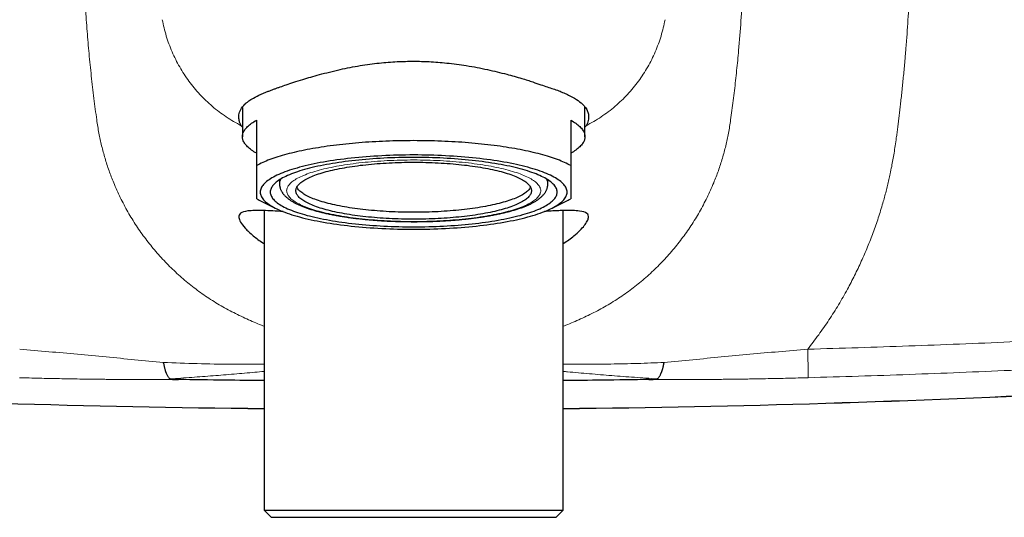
# Model space of a CAD drawing. Header units: millimetres. Extents: x 8 to 949, y 12 to 889.
# Tile 28 of 256: x 412 to 481, y 628 to 663. Entities that reach past the tile are written whole.
import ezdxf

# ---------------------------------------------------------------- set-up
doc = ezdxf.new("R2010")
doc.units = ezdxf.units.MM

msp = doc.modelspace()

# ---------------------------------------------------------------- linework, layer by layer
at = {"color": 7, "linetype": 'Continuous', "lineweight": 30}
for p, q in [((427.458, 657.203), (427.458, 655.148)), ((451.458, 655.148), (451.458, 657.233)), ((428.458, 653.127), (428.458, 656.308)), ((450.458, 656.308), (450.458, 653.127)), ((427.383, 655.914), (427.458, 655.806)), ((451.458, 655.811), (451.533, 655.914)), ((430.058, 652.058), (430.015, 652.099)), ((430.058, 652.127), (430.058, 651.849)), ((448.858, 651.849), (448.858, 652.127)), ((448.858, 652.058), (448.9, 652.099)), ((428.635, 650.713), (429.762, 650.143)), ((449.154, 650.143), (450.281, 650.713)), ((428.98, 649.972), (428.98, 628.989)), ((449.935, 628.989), (449.935, 649.975)), ((428.98, 628.989), (429.48, 628.489)), ((428.98, 628.989), (430.263, 628.989)), ((429.48, 628.489), (449.435, 628.489)), ((430.263, 628.989), (449.935, 628.989)), ((438.358, 628.489), (438.358, 628.489)), ((439.13, 628.489), (439.768, 628.489)), ((440.558, 628.489), (440.558, 628.489)), ((449.435, 628.489), (449.935, 628.989))]:
    msp.add_line(p, q, dxfattribs=at)
at = {"color": 7, "linetype": 'Continuous', "lineweight": 30, "flags": 128}
for points in [[(428.458, 653.987), (428.362, 654.042), (428.27, 654.098), (428.183, 654.154), (428.101, 654.21), (428.024, 654.266), (427.951, 654.324), (427.884, 654.381), (427.821, 654.439), (427.763, 654.497), (427.711, 654.555), (427.663, 654.614), (427.62, 654.672), (427.582, 654.731), (427.549, 654.79), (427.521, 654.85), (427.498, 654.909), (427.481, 654.969), (427.468, 655.028), (427.46, 655.088), (427.458, 655.148), (427.46, 655.207), (427.468, 655.267), (427.481, 655.326), (427.498, 655.386), (427.521, 655.445), (427.549, 655.505), (427.582, 655.564), (427.62, 655.623), (427.663, 655.682), (427.711, 655.74), (427.763, 655.798), (427.821, 655.856), (427.884, 655.914), (427.951, 655.972), (428.024, 656.029), (428.101, 656.085), (428.183, 656.142), (428.27, 656.197), (428.362, 656.253), (428.458, 656.308)], [(450.458, 656.308), (450.554, 656.253), (450.646, 656.197), (450.733, 656.142), (450.815, 656.085), (450.892, 656.029), (450.964, 655.972), (451.032, 655.914), (451.095, 655.856), (451.152, 655.798), (451.205, 655.74), (451.253, 655.682), (451.296, 655.623), (451.334, 655.564), (451.367, 655.505), (451.395, 655.445), (451.417, 655.386), (451.435, 655.326), (451.448, 655.267), (451.455, 655.207), (451.458, 655.148), (451.455, 655.088), (451.448, 655.028), (451.435, 654.969), (451.417, 654.909), (451.395, 654.85), (451.367, 654.79), (451.334, 654.731), (451.296, 654.672), (451.253, 654.614), (451.205, 654.555), (451.152, 654.497), (451.095, 654.439), (451.032, 654.381), (450.964, 654.324), (450.892, 654.266), (450.815, 654.21), (450.733, 654.154), (450.646, 654.098), (450.554, 654.042), (450.458, 653.987)], [(450.458, 653.127), (450.358, 653.181), (450.254, 653.234), (450.145, 653.287), (450.032, 653.339), (449.914, 653.391), (449.792, 653.442), (449.666, 653.493), (449.535, 653.543), (449.401, 653.592), (449.262, 653.641), (449.119, 653.688), (448.972, 653.736), (448.822, 653.782), (448.667, 653.828), (448.509, 653.873), (448.347, 653.917), (448.181, 653.96), (448.011, 654.003), (447.838, 654.044), (447.662, 654.085), (447.482, 654.125), (447.299, 654.164), (447.112, 654.202), (446.923, 654.24), (446.73, 654.276), (446.534, 654.311), (446.336, 654.346), (446.134, 654.379), (445.93, 654.411), (445.723, 654.443), (445.514, 654.473), (445.302, 654.502), (445.087, 654.53), (444.87, 654.558), (444.651, 654.584), (444.43, 654.609), (444.207, 654.633), (443.982, 654.655), (443.755, 654.677), (443.526, 654.698), (443.296, 654.717), (443.063, 654.736), (442.83, 654.753), (442.595, 654.769), (442.359, 654.784), (442.121, 654.797), (441.882, 654.81), (441.643, 654.821), (441.402, 654.831), (441.161, 654.84), (440.919, 654.848), (440.676, 654.855), (440.433, 654.86), (440.19, 654.864), (439.946, 654.867), (439.702, 654.869), (439.458, 654.87), (439.214, 654.869), (438.97, 654.867), (438.726, 654.864), (438.482, 654.86), (438.239, 654.855), (437.997, 654.848), (437.755, 654.84), (437.513, 654.831), (437.273, 654.821), (437.033, 654.81), (436.795, 654.797), (436.557, 654.784), (436.321, 654.769), (436.086, 654.753), (435.852, 654.736), (435.62, 654.717), (435.39, 654.698), (435.161, 654.677), (434.934, 654.655), (434.709, 654.633), (434.486, 654.609), (434.264, 654.584), (434.045, 654.558), (433.829, 654.53), (433.614, 654.502), (433.402, 654.473), (433.193, 654.443), (432.986, 654.411), (432.782, 654.379), (432.58, 654.346), (432.381, 654.311), (432.186, 654.276), (431.993, 654.24), (431.803, 654.202), (431.617, 654.164), (431.434, 654.125), (431.254, 654.085), (431.078, 654.044), (430.905, 654.003), (430.735, 653.96), (430.569, 653.917), (430.407, 653.873), (430.249, 653.828), (430.094, 653.782), (429.943, 653.736), (429.797, 653.688), (429.654, 653.641), (429.515, 653.592), (429.38, 653.543), (429.25, 653.493), (429.124, 653.442), (429.002, 653.391), (428.884, 653.339), (428.771, 653.287), (428.662, 653.234), (428.558, 653.181), (428.458, 653.127)], [(428.708, 651.266), (428.712, 651.198), (428.723, 651.13), (428.741, 651.062), (428.767, 650.995), (428.8, 650.927), (428.84, 650.86), (428.888, 650.792), (428.943, 650.726), (429.005, 650.659), (429.074, 650.593), (429.151, 650.528), (429.234, 650.463), (429.325, 650.398), (429.422, 650.334), (429.526, 650.271), (429.637, 650.209), (429.755, 650.147), (429.88, 650.086), (430.011, 650.025), (430.148, 649.966), (430.292, 649.908), (430.442, 649.85), (430.599, 649.793), (430.761, 649.738), (430.929, 649.683), (431.104, 649.63), (431.284, 649.577), (431.469, 649.526), (431.66, 649.476), (431.857, 649.427), (432.058, 649.38), (432.265, 649.334), (432.476, 649.289), (432.693, 649.245), (432.914, 649.203), (433.139, 649.162), (433.369, 649.123), (433.603, 649.085), (433.841, 649.049), (434.083, 649.014), (434.328, 648.981), (434.578, 648.949), (434.83, 648.919), (435.085, 648.891), (435.344, 648.864), (435.605, 648.838), (435.869, 648.815), (436.136, 648.793), (436.405, 648.773), (436.676, 648.754), (436.948, 648.738), (437.223, 648.723), (437.499, 648.709), (437.776, 648.698), (438.055, 648.688), (438.334, 648.68), (438.614, 648.674), (438.895, 648.669), (439.177, 648.667), (439.458, 648.666), (439.739, 648.667), (440.021, 648.669), (440.301, 648.674), (440.582, 648.68), (440.861, 648.688), (441.14, 648.698), (441.417, 648.709), (441.693, 648.723), (441.967, 648.738), (442.24, 648.754), (442.511, 648.773), (442.78, 648.793), (443.046, 648.815), (443.31, 648.838), (443.572, 648.864), (443.83, 648.891), (444.086, 648.919), (444.338, 648.949), (444.587, 648.981), (444.833, 649.014), (445.075, 649.049), (445.313, 649.085), (445.547, 649.123), (445.777, 649.162), (446.002, 649.203), (446.223, 649.245), (446.439, 649.289), (446.651, 649.334), (446.858, 649.38), (447.059, 649.427), (447.256, 649.476), (447.447, 649.526), (447.632, 649.577), (447.812, 649.63), (447.986, 649.683), (448.155, 649.738), (448.317, 649.793), (448.474, 649.85), (448.624, 649.908), (448.768, 649.966), (448.905, 650.025), (449.036, 650.086), (449.161, 650.147), (449.279, 650.209), (449.39, 650.271), (449.494, 650.334), (449.591, 650.398), (449.682, 650.463), (449.765, 650.528), (449.842, 650.593), (449.911, 650.659), (449.973, 650.726), (450.028, 650.792), (450.076, 650.86), (450.116, 650.927), (450.149, 650.995), (450.175, 651.062), (450.193, 651.13), (450.204, 651.198), (450.208, 651.266), (450.204, 651.334), (450.193, 651.402), (450.175, 651.47), (450.149, 651.538), (450.116, 651.606), (450.076, 651.673), (450.028, 651.74), (449.973, 651.807), (449.911, 651.873), (449.842, 651.939), (449.765, 652.005), (449.682, 652.07), (449.591, 652.134), (449.494, 652.198), (449.39, 652.262), (449.279, 652.324), (449.161, 652.386), (449.036, 652.447), (448.905, 652.507), (448.768, 652.567), (448.624, 652.625), (448.474, 652.683), (448.317, 652.739), (448.155, 652.795), (447.986, 652.85), (447.812, 652.903), (447.632, 652.955), (447.447, 653.007), (447.256, 653.057), (447.059, 653.105), (446.858, 653.153), (446.651, 653.199), (446.439, 653.244), (446.223, 653.287), (446.002, 653.33), (445.777, 653.37), (445.547, 653.41), (445.313, 653.447), (445.075, 653.484), (444.833, 653.519), (444.587, 653.552), (444.338, 653.584), (444.086, 653.614), (443.83, 653.642), (443.572, 653.669), (443.31, 653.694), (443.046, 653.718), (442.78, 653.74), (442.511, 653.76), (442.24, 653.778), (441.967, 653.795), (441.693, 653.81), (441.417, 653.823), (441.14, 653.835), (440.861, 653.845), (440.582, 653.853), (440.301, 653.859), (440.021, 653.863), (439.739, 653.866), (439.458, 653.867), (439.177, 653.866), (438.895, 653.863), (438.614, 653.859), (438.334, 653.853), (438.055, 653.845), (437.776, 653.835), (437.499, 653.823), (437.223, 653.81), (436.948, 653.795), (436.676, 653.778), (436.405, 653.76), (436.136, 653.74), (435.869, 653.718), (435.605, 653.694), (435.344, 653.669), (435.085, 653.642), (434.83, 653.614), (434.578, 653.584), (434.328, 653.552), (434.083, 653.519), (433.841, 653.484), (433.603, 653.447), (433.369, 653.41), (433.139, 653.37), (432.914, 653.33), (432.693, 653.287), (432.476, 653.244), (432.265, 653.199), (432.058, 653.153), (431.857, 653.105), (431.66, 653.057), (431.469, 653.007), (431.284, 652.955), (431.104, 652.903), (430.929, 652.85), (430.761, 652.795), (430.599, 652.739), (430.442, 652.683), (430.292, 652.625), (430.148, 652.567), (430.011, 652.507), (429.88, 652.447), (429.755, 652.386), (429.637, 652.324), (429.526, 652.262), (429.422, 652.198), (429.325, 652.134), (429.234, 652.07), (429.151, 652.005), (429.074, 651.939), (429.005, 651.873), (428.943, 651.807), (428.888, 651.74), (428.84, 651.673), (428.8, 651.606), (428.767, 651.538), (428.741, 651.47), (428.723, 651.402), (428.712, 651.334), (428.708, 651.266)], [(429.408, 651.266), (429.411, 651.203), (429.422, 651.139), (429.439, 651.076), (429.463, 651.012), (429.494, 650.949), (429.532, 650.886), (429.576, 650.823), (429.628, 650.761), (429.686, 650.699), (429.75, 650.637), (429.822, 650.576), (429.9, 650.515), (429.984, 650.455), (430.075, 650.395), (430.173, 650.336), (430.277, 650.277), (430.387, 650.22), (430.503, 650.163), (430.626, 650.106), (430.754, 650.051), (430.889, 649.996), (431.029, 649.942), (431.175, 649.889), (431.327, 649.837), (431.485, 649.786), (431.648, 649.736), (431.816, 649.687), (431.989, 649.639), (432.168, 649.593), (432.351, 649.547), (432.54, 649.503), (432.733, 649.46), (432.931, 649.418), (433.133, 649.377), (433.34, 649.337), (433.551, 649.299), (433.766, 649.263), (433.984, 649.227), (434.207, 649.193), (434.433, 649.161), (434.662, 649.13), (434.895, 649.1), (435.131, 649.072), (435.37, 649.045), (435.612, 649.02), (435.856, 648.997), (436.103, 648.975), (436.352, 648.954), (436.604, 648.935), (436.857, 648.918), (437.112, 648.902), (437.368, 648.888), (437.626, 648.876), (437.886, 648.865), (438.146, 648.856), (438.407, 648.848), (438.669, 648.843), (438.932, 648.838), (439.195, 648.836), (439.458, 648.835), (439.721, 648.836), (439.984, 648.838), (440.246, 648.843), (440.508, 648.848), (440.77, 648.856), (441.03, 648.865), (441.289, 648.876), (441.547, 648.888), (441.804, 648.902), (442.059, 648.918), (442.312, 648.935), (442.564, 648.954), (442.813, 648.975), (443.06, 648.997), (443.304, 649.02), (443.546, 649.045), (443.785, 649.072), (444.021, 649.1), (444.253, 649.13), (444.483, 649.161), (444.709, 649.193), (444.932, 649.227), (445.15, 649.263), (445.365, 649.299), (445.576, 649.337), (445.783, 649.377), (445.985, 649.418), (446.183, 649.46), (446.376, 649.503), (446.564, 649.547), (446.748, 649.593), (446.927, 649.639), (447.1, 649.687), (447.268, 649.736), (447.431, 649.786), (447.589, 649.837), (447.74, 649.889), (447.887, 649.942), (448.027, 649.996), (448.161, 650.051), (448.29, 650.106), (448.413, 650.163), (448.529, 650.22), (448.639, 650.277), (448.743, 650.336), (448.84, 650.395), (448.931, 650.455), (449.016, 650.515), (449.094, 650.576), (449.165, 650.637), (449.23, 650.699), (449.288, 650.761), (449.34, 650.823), (449.384, 650.886), (449.422, 650.949), (449.453, 651.012), (449.477, 651.076), (449.494, 651.139), (449.504, 651.203), (449.508, 651.266), (449.504, 651.33), (449.494, 651.394), (449.477, 651.457), (449.453, 651.521), (449.422, 651.584), (449.384, 651.647), (449.34, 651.709), (449.288, 651.772), (449.23, 651.834), (449.165, 651.896), (449.094, 651.957), (449.016, 652.018), (448.931, 652.078), (448.84, 652.138), (448.743, 652.197), (448.639, 652.255), (448.529, 652.313), (448.413, 652.37), (448.29, 652.426), (448.161, 652.482), (448.027, 652.537), (447.887, 652.591), (447.74, 652.643), (447.589, 652.695), (447.431, 652.746), (447.268, 652.796), (447.1, 652.845), (446.927, 652.893), (446.748, 652.94), (446.564, 652.986), (446.376, 653.03), (446.183, 653.073), (445.985, 653.115), (445.783, 653.156), (445.576, 653.195), (445.365, 653.233), (445.15, 653.27), (444.932, 653.305), (444.709, 653.339), (444.483, 653.372), (444.253, 653.403), (444.021, 653.433), (443.785, 653.461), (443.546, 653.487), (443.304, 653.513), (443.06, 653.536), (442.813, 653.558), (442.564, 653.579), (442.312, 653.598), (442.059, 653.615), (441.804, 653.631), (441.547, 653.645), (441.289, 653.657), (441.03, 653.668), (440.77, 653.677), (440.508, 653.684), (440.246, 653.69), (439.984, 653.694), (439.721, 653.697), (439.458, 653.698), (439.195, 653.697), (438.932, 653.694), (438.669, 653.69), (438.407, 653.684), (438.146, 653.677), (437.886, 653.668), (437.626, 653.657), (437.368, 653.645), (437.112, 653.631), (436.857, 653.615), (436.604, 653.598), (436.352, 653.579), (436.103, 653.558), (435.856, 653.536), (435.612, 653.513), (435.37, 653.487), (435.131, 653.461), (434.895, 653.433), (434.662, 653.403), (434.433, 653.372), (434.207, 653.339), (433.984, 653.305), (433.766, 653.27), (433.551, 653.233), (433.34, 653.195), (433.133, 653.156), (432.931, 653.115), (432.733, 653.073), (432.54, 653.03), (432.351, 652.986), (432.168, 652.94), (431.989, 652.893), (431.816, 652.845), (431.648, 652.796), (431.485, 652.746), (431.327, 652.695), (431.175, 652.643), (431.029, 652.591), (430.889, 652.537), (430.754, 652.482), (430.626, 652.426), (430.503, 652.37), (430.387, 652.313), (430.277, 652.255), (430.173, 652.197), (430.075, 652.138), (429.984, 652.078), (429.9, 652.018), (429.822, 651.957), (429.75, 651.896), (429.686, 651.834), (429.628, 651.772), (429.576, 651.709), (429.532, 651.647), (429.494, 651.584), (429.463, 651.521), (429.439, 651.457), (429.422, 651.394), (429.411, 651.33), (429.408, 651.266)], [(431.208, 651.363), (431.211, 651.416), (431.219, 651.468), (431.233, 651.52), (431.253, 651.572), (431.278, 651.624), (431.309, 651.676), (431.346, 651.727), (431.388, 651.778), (431.436, 651.829), (431.489, 651.88), (431.548, 651.93), (431.612, 651.98), (431.681, 652.03), (431.756, 652.079), (431.836, 652.127), (431.921, 652.175), (432.012, 652.223), (432.107, 652.269), (432.208, 652.316), (432.313, 652.361), (432.424, 652.406), (432.539, 652.45), (432.659, 652.494), (432.784, 652.537), (432.913, 652.578), (433.046, 652.619), (433.185, 652.66), (433.327, 652.699), (433.474, 652.737), (433.624, 652.775), (433.779, 652.811), (433.938, 652.847), (434.1, 652.881), (434.266, 652.914), (434.436, 652.947), (434.609, 652.978), (434.785, 653.008), (434.965, 653.037), (435.147, 653.065), (435.333, 653.092), (435.521, 653.117), (435.712, 653.142), (435.906, 653.165), (436.102, 653.187), (436.301, 653.207), (436.501, 653.227), (436.704, 653.245), (436.909, 653.262), (437.115, 653.277), (437.323, 653.291), (437.532, 653.304), (437.743, 653.316), (437.954, 653.326), (438.167, 653.335), (438.381, 653.342), (438.596, 653.348), (438.811, 653.353), (439.026, 653.357), (439.242, 653.359), (439.458, 653.359), (439.674, 653.359), (439.89, 653.357), (440.105, 653.353), (440.32, 653.348), (440.535, 653.342), (440.748, 653.335), (440.961, 653.326), (441.173, 653.316), (441.384, 653.304), (441.593, 653.291), (441.801, 653.277), (442.007, 653.262), (442.212, 653.245), (442.414, 653.227), (442.615, 653.207), (442.813, 653.187), (443.01, 653.165), (443.203, 653.142), (443.394, 653.117), (443.583, 653.092), (443.769, 653.065), (443.951, 653.037), (444.131, 653.008), (444.307, 652.978), (444.48, 652.947), (444.65, 652.914), (444.816, 652.881), (444.978, 652.847), (445.137, 652.811), (445.292, 652.775), (445.442, 652.737), (445.589, 652.699), (445.731, 652.66), (445.869, 652.619), (446.003, 652.578), (446.132, 652.537), (446.257, 652.494), (446.377, 652.45), (446.492, 652.406), (446.603, 652.361), (446.708, 652.316), (446.809, 652.269), (446.904, 652.223), (446.995, 652.175), (447.08, 652.127), (447.16, 652.079), (447.235, 652.03), (447.304, 651.98), (447.368, 651.93), (447.427, 651.88), (447.48, 651.829), (447.528, 651.778), (447.57, 651.727), (447.606, 651.676), (447.637, 651.624), (447.663, 651.572), (447.682, 651.52), (447.697, 651.468), (447.705, 651.416), (447.708, 651.363), (447.705, 651.311), (447.697, 651.259), (447.682, 651.207), (447.663, 651.155), (447.637, 651.103), (447.606, 651.051), (447.57, 651), (447.528, 650.948), (447.48, 650.897), (447.427, 650.847), (447.368, 650.797), (447.304, 650.747), (447.235, 650.697), (447.16, 650.648), (447.08, 650.6), (446.995, 650.552), (446.904, 650.504), (446.809, 650.457), (446.708, 650.411), (446.603, 650.365), (446.492, 650.321), (446.377, 650.276), (446.257, 650.233), (446.132, 650.19), (446.003, 650.148), (445.869, 650.107), (445.731, 650.067), (445.589, 650.028), (445.442, 649.99), (445.292, 649.952), (445.137, 649.916), (444.978, 649.88), (444.816, 649.846), (444.65, 649.812), (444.48, 649.78), (444.307, 649.749), (444.131, 649.719), (443.951, 649.69), (443.769, 649.662), (443.583, 649.635), (443.394, 649.609), (443.203, 649.585), (443.01, 649.562), (442.813, 649.54), (442.615, 649.519), (442.414, 649.5), (442.212, 649.482), (442.007, 649.465), (441.801, 649.45), (441.593, 649.436), (441.384, 649.423), (441.173, 649.411), (440.961, 649.401), (440.748, 649.392), (440.535, 649.385), (440.32, 649.378), (440.105, 649.374), (439.89, 649.37), (439.674, 649.368), (439.458, 649.368), (439.242, 649.368), (439.026, 649.37), (438.811, 649.374), (438.596, 649.378), (438.381, 649.385), (438.167, 649.392), (437.954, 649.401), (437.743, 649.411), (437.532, 649.423), (437.323, 649.436), (437.115, 649.45), (436.909, 649.465), (436.704, 649.482), (436.501, 649.5), (436.301, 649.519), (436.102, 649.54), (435.906, 649.562), (435.712, 649.585), (435.521, 649.609), (435.333, 649.635), (435.147, 649.662), (434.965, 649.69), (434.785, 649.719), (434.609, 649.749), (434.436, 649.78), (434.266, 649.812), (434.1, 649.846), (433.938, 649.88), (433.779, 649.916), (433.624, 649.952), (433.474, 649.99), (433.327, 650.028), (433.185, 650.067), (433.046, 650.107), (432.913, 650.148), (432.784, 650.19), (432.659, 650.233), (432.539, 650.276), (432.424, 650.321), (432.313, 650.365), (432.208, 650.411), (432.107, 650.457), (432.012, 650.504), (431.921, 650.552), (431.836, 650.6), (431.756, 650.648), (431.681, 650.697), (431.612, 650.747), (431.548, 650.797), (431.489, 650.847), (431.436, 650.897), (431.388, 650.948), (431.346, 651), (431.309, 651.051), (431.278, 651.103), (431.253, 651.155), (431.233, 651.207), (431.219, 651.259), (431.211, 651.311), (431.208, 651.363)], [(447.647, 651.606), (447.637, 651.588), (447.606, 651.536), (447.57, 651.485), (447.528, 651.434), (447.48, 651.383), (447.427, 651.332), (447.368, 651.282), (447.304, 651.232), (447.235, 651.182), (447.16, 651.133), (447.08, 651.085), (446.995, 651.037), (446.904, 650.989), (446.809, 650.942), (446.708, 650.896), (446.603, 650.851), (446.492, 650.806), (446.377, 650.762), (446.257, 650.718), (446.132, 650.675), (446.003, 650.634), (445.869, 650.593), (445.731, 650.552), (445.589, 650.513), (445.442, 650.475), (445.292, 650.437), (445.137, 650.401), (444.978, 650.365), (444.816, 650.331), (444.65, 650.297), (444.48, 650.265), (444.307, 650.234), (444.131, 650.204), (443.951, 650.175), (443.769, 650.147), (443.583, 650.12), (443.394, 650.095), (443.203, 650.07), (443.01, 650.047), (442.813, 650.025), (442.615, 650.005), (442.414, 649.985), (442.212, 649.967), (442.007, 649.95), (441.801, 649.935), (441.593, 649.921), (441.384, 649.908), (441.173, 649.896), (440.961, 649.886), (440.748, 649.877), (440.535, 649.87), (440.32, 649.864), (440.105, 649.859), (439.89, 649.855), (439.674, 649.853), (439.458, 649.853), (439.242, 649.853), (439.026, 649.855), (438.811, 649.859), (438.596, 649.864), (438.381, 649.87), (438.167, 649.877), (437.954, 649.886), (437.743, 649.896), (437.532, 649.908), (437.323, 649.921), (437.115, 649.935), (436.909, 649.95), (436.704, 649.967), (436.501, 649.985), (436.301, 650.005), (436.102, 650.025), (435.906, 650.047), (435.712, 650.07), (435.521, 650.095), (435.333, 650.12), (435.147, 650.147), (434.965, 650.175), (434.785, 650.204), (434.609, 650.234), (434.436, 650.265), (434.266, 650.297), (434.1, 650.331), (433.938, 650.365), (433.779, 650.401), (433.624, 650.437), (433.474, 650.475), (433.327, 650.513), (433.185, 650.552), (433.046, 650.593), (432.913, 650.634), (432.784, 650.675), (432.659, 650.718), (432.539, 650.762), (432.424, 650.806), (432.313, 650.851), (432.208, 650.896), (432.107, 650.942), (432.012, 650.989), (431.921, 651.037), (431.836, 651.085), (431.756, 651.133), (431.681, 651.182), (431.612, 651.232), (431.548, 651.282), (431.489, 651.332), (431.436, 651.383), (431.388, 651.434), (431.346, 651.485), (431.309, 651.536), (431.278, 651.588), (431.269, 651.606)], [(428.458, 650.806), (428.558, 650.753), (428.635, 650.713)], [(450.281, 650.713), (450.358, 650.753), (450.458, 650.806)]]:
    msp.add_lwpolyline(points, dxfattribs=at)
at = {"color": 252, "linetype": 'Continuous', "lineweight": 0, "flags": 128}
msp.add_lwpolyline([(430.558, 651.363), (430.561, 651.42), (430.57, 651.476), (430.585, 651.532), (430.607, 651.588), (430.634, 651.644), (430.667, 651.7), (430.707, 651.756), (430.752, 651.811), (430.804, 651.866), (430.861, 651.921), (430.924, 651.975), (430.994, 652.029), (431.068, 652.082), (431.149, 652.135), (431.235, 652.187), (431.327, 652.239), (431.425, 652.29), (431.528, 652.341), (431.636, 652.391), (431.75, 652.44), (431.869, 652.488), (431.994, 652.536), (432.123, 652.583), (432.258, 652.629), (432.397, 652.674), (432.541, 652.718), (432.69, 652.762), (432.844, 652.804), (433.002, 652.845), (433.165, 652.886), (433.332, 652.925), (433.503, 652.963), (433.678, 653.001), (433.857, 653.037), (434.04, 653.072), (434.227, 653.105), (434.417, 653.138), (434.611, 653.169), (434.808, 653.199), (435.008, 653.228), (435.211, 653.256), (435.417, 653.282), (435.626, 653.307), (435.838, 653.33), (436.052, 653.353), (436.268, 653.373), (436.487, 653.393), (436.708, 653.411), (436.93, 653.428), (437.154, 653.443), (437.38, 653.457), (437.607, 653.469), (437.836, 653.48), (438.066, 653.49), (438.296, 653.498), (438.528, 653.505), (438.76, 653.51), (438.992, 653.514), (439.225, 653.516), (439.458, 653.516), (439.691, 653.516), (439.924, 653.514), (440.156, 653.51), (440.388, 653.505), (440.62, 653.498), (440.85, 653.49), (441.08, 653.48), (441.308, 653.469), (441.536, 653.457), (441.761, 653.443), (441.986, 653.428), (442.208, 653.411), (442.429, 653.393), (442.647, 653.373), (442.864, 653.353), (443.078, 653.33), (443.289, 653.307), (443.498, 653.282), (443.705, 653.256), (443.908, 653.228), (444.108, 653.199), (444.305, 653.169), (444.499, 653.138), (444.689, 653.105), (444.876, 653.072), (445.059, 653.037), (445.238, 653.001), (445.413, 652.963), (445.584, 652.925), (445.751, 652.886), (445.914, 652.845), (446.072, 652.804), (446.226, 652.762), (446.375, 652.718), (446.519, 652.674), (446.658, 652.629), (446.793, 652.583), (446.922, 652.536), (447.046, 652.488), (447.166, 652.44), (447.279, 652.391), (447.388, 652.341), (447.491, 652.29), (447.588, 652.239), (447.68, 652.187), (447.767, 652.135), (447.847, 652.082), (447.922, 652.029), (447.991, 651.975), (448.055, 651.921), (448.112, 651.866), (448.163, 651.811), (448.209, 651.756), (448.248, 651.7), (448.282, 651.644), (448.309, 651.588), (448.33, 651.532), (448.346, 651.476), (448.355, 651.42), (448.358, 651.363), (448.355, 651.307), (448.346, 651.251), (448.33, 651.194), (448.309, 651.138), (448.282, 651.082), (448.248, 651.027), (448.209, 650.971), (448.163, 650.916), (448.112, 650.861), (448.055, 650.806), (447.991, 650.752), (447.922, 650.698), (447.847, 650.645), (447.767, 650.592), (447.68, 650.539), (447.588, 650.488), (447.491, 650.436), (447.388, 650.386), (447.279, 650.336), (447.166, 650.287), (447.046, 650.238), (446.922, 650.191), (446.793, 650.144), (446.658, 650.098), (446.519, 650.053), (446.375, 650.008), (446.226, 649.965), (446.072, 649.923), (445.914, 649.881), (445.751, 649.841), (445.584, 649.802), (445.413, 649.763), (445.238, 649.726), (445.059, 649.69), (444.876, 649.655), (444.689, 649.621), (444.499, 649.589), (444.305, 649.558), (444.108, 649.528), (443.908, 649.499), (443.705, 649.471), (443.498, 649.445), (443.289, 649.42), (443.078, 649.396), (442.864, 649.374), (442.647, 649.353), (442.429, 649.334), (442.208, 649.316), (441.986, 649.299), (441.761, 649.284), (441.536, 649.27), (441.308, 649.257), (441.08, 649.246), (440.85, 649.237), (440.62, 649.229), (440.388, 649.222), (440.156, 649.217), (439.924, 649.213), (439.691, 649.211), (439.458, 649.21), (439.225, 649.211), (438.992, 649.213), (438.76, 649.217), (438.528, 649.222), (438.296, 649.229), (438.066, 649.237), (437.836, 649.246), (437.607, 649.257), (437.38, 649.27), (437.154, 649.284), (436.93, 649.299), (436.708, 649.316), (436.487, 649.334), (436.268, 649.353), (436.052, 649.374), (435.838, 649.396), (435.626, 649.42), (435.417, 649.445), (435.211, 649.471), (435.008, 649.499), (434.808, 649.528), (434.611, 649.558), (434.417, 649.589), (434.227, 649.621), (434.04, 649.655), (433.857, 649.69), (433.678, 649.726), (433.503, 649.763), (433.332, 649.802), (433.165, 649.841), (433.002, 649.881), (432.844, 649.923), (432.69, 649.965), (432.541, 650.008), (432.397, 650.053), (432.258, 650.098), (432.123, 650.144), (431.994, 650.191), (431.869, 650.238), (431.75, 650.287), (431.636, 650.336), (431.528, 650.386), (431.425, 650.436), (431.327, 650.488), (431.235, 650.539), (431.149, 650.592), (431.068, 650.645), (430.994, 650.698), (430.924, 650.752), (430.861, 650.806), (430.804, 650.861), (430.752, 650.916), (430.707, 650.971), (430.667, 651.027), (430.634, 651.082), (430.607, 651.138), (430.585, 651.194), (430.57, 651.251), (430.561, 651.307), (430.558, 651.363)], dxfattribs=at)
at = {"color": 252, "linetype": 'Continuous', "lineweight": 0}
for centre, radius, start, end in [((430.703, 651.835), 0.645, 146.27653, 178.77443), ((448.229, 651.84), 0.629, 0.7902, 34.15839), ((437.477, 1507.936), 871.868, 264.605709, 269.441655), ((441.439, 1507.936), 871.868, 270.558346, 275.394291)]:
    msp.add_arc(centre, radius, start, end, dxfattribs=at)
at = {"color": 7, "linetype": 'Continuous', "lineweight": 30}
for centre, start, end in [((437.477, 1507.936), 264.605709, 269.441658), ((441.439, 1507.936), 270.558342, 275.394291)]:
    msp.add_arc(centre, 871.872, start, end, dxfattribs=at)
at = {"color": 252, "linetype": 'Continuous', "lineweight": 0}
for points, knots in [([(417.254, 656.325), (417.219, 656.572), (417.149, 657.074), (417.052, 657.838), (416.958, 658.616), (416.871, 659.399), (416.79, 660.183), (416.714, 660.966), (416.645, 661.747), (416.559, 662.81), (416.466, 664.158), (416.379, 665.792), (416.32, 667.416), (416.288, 669.031), (416.281, 670.633), (416.3, 672.233), (416.344, 673.826), (416.413, 675.411), (416.504, 676.996), (416.588, 678.052), (416.629, 678.583)], [0, 0, 0, 0, 0.033513, 0.068219, 0.103464, 0.138857, 0.174203, 0.20944, 0.244574, 0.279627, 0.352919, 0.4262, 0.499651, 0.571425, 0.643326, 0.715113, 0.786549, 0.85757, 0.92846, 1, 1, 1, 1]), ([(462.286, 678.583), (462.328, 678.052), (462.411, 676.996), (462.503, 675.411), (462.572, 673.826), (462.615, 672.233), (462.634, 670.633), (462.628, 669.031), (462.593, 667.267), (462.518, 665.346), (462.394, 663.266), (462.264, 661.648), (462.156, 660.487), (462.085, 659.783), (462.01, 659.079), (461.929, 658.376), (461.844, 657.679), (461.756, 656.996), (461.693, 656.546), (461.662, 656.325)], [0, 0, 0, 0, 0.07154, 0.142431, 0.213451, 0.284887, 0.356675, 0.428576, 0.50035, 0.593797, 0.687043, 0.780511, 0.81212, 0.843818, 0.87559, 0.907354, 0.938925, 0.969975, 1, 1, 1, 1]), ([(474, 678.473), (474.056, 677.621), (474.169, 675.919), (474.265, 673.365), (474.308, 670.818), (474.292, 668.377), (474.228, 666.043), (474.126, 663.905), (474.027, 662.426), (473.963, 661.603), (473.943, 661.348), (473.922, 661.092), (473.901, 660.836), (473.879, 660.58), (473.833, 660.068), (473.763, 659.313), (473.664, 658.327), (473.584, 657.592), (473.527, 657.097), (473.496, 656.828), (473.464, 656.563), (473.432, 656.301), (473.4, 656.042), (473.362, 655.749), (473.32, 655.424), (473.261, 655.001), (473.193, 654.529), (473.113, 654.016), (473.031, 653.531), (472.943, 653.045), (472.85, 652.583), (472.753, 652.139), (472.656, 651.73), (472.553, 651.32), (472.444, 650.908), (472.268, 650.286), (472.012, 649.458), (471.654, 648.433), (471.258, 647.419), (470.824, 646.415), (470.355, 645.43), (469.827, 644.412), (469.231, 643.371), (468.557, 642.305), (467.838, 641.264), (467.32, 640.596), (467.061, 640.262)], [0, 0, 0, 0, 0.064539, 0.128862, 0.193003, 0.256992, 0.313205, 0.36935, 0.41872, 0.425183, 0.431646, 0.438109, 0.444572, 0.451034, 0.457496, 0.483388, 0.508334, 0.532336, 0.539228, 0.546039, 0.552768, 0.559415, 0.56598, 0.572464, 0.5817, 0.590783, 0.604664, 0.617745, 0.630026, 0.641809, 0.655082, 0.665589, 0.676165, 0.686815, 0.69754, 0.708342, 0.735637, 0.76297, 0.790377, 0.817893, 0.845553, 0.872768, 0.904462, 0.936192, 0.968018, 1, 1, 1, 1]), ([(427.383, 655.914), (427.201, 656.011), (426.839, 656.205), (426.319, 656.535), (425.821, 656.89), (425.346, 657.272), (424.897, 657.678), (424.473, 658.108), (424.077, 658.56), (423.709, 659.032), (423.369, 659.523), (423.059, 660.031), (422.778, 660.553), (422.528, 661.09), (422.309, 661.639), (422.122, 662.198), (421.965, 662.766), (421.887, 663.151), (421.848, 663.343)], [0, 0, 0, 0, 0.064395, 0.128465, 0.192223, 0.25568, 0.318842, 0.381714, 0.444313, 0.506683, 0.568849, 0.630832, 0.69265, 0.754322, 0.81587, 0.877319, 0.938689, 1, 1, 1, 1]), ([(457.068, 663.343), (457.029, 663.151), (456.951, 662.766), (456.793, 662.198), (456.606, 661.639), (456.387, 661.09), (456.137, 660.553), (455.857, 660.031), (455.546, 659.523), (455.207, 659.032), (454.838, 658.56), (454.442, 658.108), (454.019, 657.678), (453.569, 657.272), (453.095, 656.89), (452.596, 656.535), (452.077, 656.205), (451.715, 656.012), (451.533, 655.914)], [0, 0, 0, 0, 0.061311, 0.122681, 0.18413, 0.245679, 0.30735, 0.369168, 0.431151, 0.493317, 0.555687, 0.618287, 0.681158, 0.74432, 0.807777, 0.871536, 0.935605, 1, 1, 1, 1]), ([(427.764, 642.38), (427.413, 642.546), (426.716, 642.874), (425.713, 643.437), (424.754, 644.055), (423.84, 644.734), (422.973, 645.47), (422.154, 646.259), (421.387, 647.096), (420.675, 647.979), (420.02, 648.905), (419.426, 649.873), (418.895, 650.879), (418.461, 651.846), (418.105, 652.764), (417.826, 653.63), (417.59, 654.508), (417.389, 655.404), (417.3, 656.014), (417.254, 656.325)], [0, 0, 0, 0, 0.063811, 0.126623, 0.188972, 0.251235, 0.313547, 0.375871, 0.438103, 0.500186, 0.562216, 0.624433, 0.686904, 0.749161, 0.798752, 0.848834, 0.898758, 0.948196, 1, 1, 1, 1]), ([(461.662, 656.325), (461.616, 656.014), (461.527, 655.404), (461.326, 654.508), (461.09, 653.63), (460.811, 652.764), (460.455, 651.846), (460.021, 650.879), (459.49, 649.873), (458.896, 648.905), (458.241, 647.979), (457.529, 647.096), (456.762, 646.259), (455.943, 645.47), (455.076, 644.734), (454.162, 644.055), (453.203, 643.437), (452.2, 642.874), (451.503, 642.546), (451.152, 642.38)], [0, 0, 0, 0, 0.051804, 0.101242, 0.151166, 0.201248, 0.250839, 0.313096, 0.375567, 0.437784, 0.499814, 0.561897, 0.624129, 0.686453, 0.748765, 0.811028, 0.873377, 0.936189, 1, 1, 1, 1]), ([(467.061, 640.262), (468.243, 640.297), (470.606, 640.366), (474.149, 640.487), (477.692, 640.622), (481.234, 640.77), (484.755, 640.931), (488.254, 641.104), (491.732, 641.29), (495.208, 641.489), (498.708, 641.703), (502.231, 641.932), (505.776, 642.177), (509.321, 642.435), (512.865, 642.707), (516.408, 642.993), (519.951, 643.292), (522.311, 643.503), (523.491, 643.609)], [0, 0, 0, 0, 0.062662, 0.125328, 0.187998, 0.250673, 0.313355, 0.374924, 0.4365, 0.498086, 0.559681, 0.622543, 0.685418, 0.748305, 0.811206, 0.874121, 0.937052, 1, 1, 1, 1]), ([(428.98, 641.873), (428.919, 641.896), (428.507, 642.048), (428.106, 642.228), (427.764, 642.38)], [0, 0, 0, 0, 0.149266, 1, 1, 1, 1]), ([(451.152, 642.38), (450.81, 642.228), (450.409, 642.048), (449.997, 641.896), (449.935, 641.873)], [0, 0, 0, 0, 0.850734, 1, 1, 1, 1]), ([(523.549, 641.621), (522.369, 641.516), (520.01, 641.304), (516.47, 641.005), (512.929, 640.719), (509.388, 640.446), (505.868, 640.189), (502.369, 639.948), (498.89, 639.721), (495.411, 639.507), (491.908, 639.305), (488.382, 639.116), (484.832, 638.939), (481.281, 638.777), (477.731, 638.628), (474.181, 638.493), (470.631, 638.371), (468.264, 638.302), (467.08, 638.267)], [0, 0, 0, 0, 0.062871, 0.12572, 0.188546, 0.251351, 0.314134, 0.375777, 0.437399, 0.499003, 0.560589, 0.623413, 0.686219, 0.749008, 0.81178, 0.874535, 0.937275, 1, 1, 1, 1]), ([(411.856, 640.262), (412.536, 640.204), (413.89, 640.091), (415.909, 639.909), (417.915, 639.721), (419.92, 639.525), (421.249, 639.397), (421.918, 639.333)], [0, 0, 0, 0, 0.1994261, 0.3975273, 0.5960599, 0.7964825, 1, 1, 1, 1]), ([(456.997, 639.333), (457.667, 639.397), (458.996, 639.525), (461.001, 639.721), (463.007, 639.909), (465.026, 640.091), (466.38, 640.204), (467.06, 640.262)], [0, 0, 0, 0, 0.203518, 0.40394, 0.602473, 0.800574, 1, 1, 1, 1]), ([(467.061, 640.262), (467.064, 640.184), (467.068, 640.026), (467.074, 639.787), (467.079, 639.548), (467.084, 639.314), (467.087, 639.093), (467.089, 638.889), (467.091, 638.71), (467.091, 638.558), (467.09, 638.437), (467.088, 638.349), (467.085, 638.29), (467.082, 638.274), (467.08, 638.267)], [0, 0, 0, 0, 0.077326, 0.157739, 0.240804, 0.325976, 0.412612, 0.5, 0.587388, 0.674025, 0.759196, 0.842261, 0.922674, 1, 1, 1, 1]), ([(421.918, 639.333), (422.713, 639.303), (424.31, 639.242), (426.665, 639.201), (428.21, 639.214), (428.98, 639.22)], [0, 0, 0, 0, 0.331703, 0.666513, 1, 1, 1, 1]), ([(449.935, 639.222), (450.427, 639.216), (451.527, 639.202), (453.26, 639.219), (455.119, 639.259), (456.373, 639.308), (456.997, 639.333)], [0, 0, 0, 0, 0.213505, 0.47748, 0.73971, 1, 1, 1, 1]), ([(422.953, 638.137), (422.717, 638.136), (422.248, 638.135), (421.545, 638.134), (420.849, 638.135), (420.158, 638.136), (419.551, 638.139), (419.026, 638.142), (418.584, 638.146), (418.144, 638.149), (417.701, 638.154), (417.247, 638.159), (416.7, 638.166), (416.066, 638.175), (415.352, 638.186), (414.641, 638.2), (413.934, 638.214), (413.231, 638.23), (412.532, 638.248), (412.067, 638.26), (411.835, 638.267)], [0, 0, 0, 0, 0.065623, 0.130377, 0.194277, 0.257338, 0.319579, 0.359895, 0.399871, 0.439513, 0.478826, 0.519407, 0.561586, 0.625682, 0.689244, 0.752297, 0.814871, 0.876993, 0.938693, 1, 1, 1, 1]), ([(428.98, 638.708), (428.766, 638.688), (428.073, 638.623), (426.881, 638.521), (425.405, 638.4), (423.906, 638.287), (422.896, 638.217), (422.391, 638.182)], [0, 0, 0, 0, 0.101143, 0.325813, 0.550176, 0.774599, 1, 1, 1, 1]), ([(456.525, 638.182), (455.989, 638.219), (454.919, 638.293), (453.33, 638.414), (451.769, 638.543), (450.637, 638.641), (450.034, 638.699), (449.935, 638.708)], [0, 0, 0, 0, 0.239051, 0.477062, 0.71511, 0.953451, 1, 1, 1, 1]), ([(467.08, 638.267), (466.849, 638.26), (466.385, 638.248), (465.688, 638.23), (464.987, 638.214), (464.281, 638.2), (463.655, 638.188), (463.107, 638.179), (462.639, 638.172), (462.17, 638.165), (461.704, 638.159), (461.25, 638.154), (460.728, 638.149), (460.13, 638.144), (459.45, 638.14), (458.764, 638.136), (458.072, 638.135), (457.374, 638.134), (456.669, 638.135), (456.199, 638.136), (455.963, 638.137)], [0, 0, 0, 0, 0.061165, 0.122723, 0.184704, 0.247136, 0.310049, 0.351515, 0.393206, 0.435131, 0.477295, 0.518123, 0.557404, 0.618168, 0.679725, 0.742092, 0.805287, 0.869326, 0.934225, 1, 1, 1, 1])]:
    msp.add_open_spline(points, degree=3, knots=knots, dxfattribs=at)
at = {"color": 7, "linetype": 'Continuous', "lineweight": 30}
for points, knots in [([(427.383, 655.914), (427.362, 655.951), (427.306, 656.047), (427.236, 656.245), (427.202, 656.469), (427.216, 656.757), (427.322, 657.074), (427.51, 657.312), (427.639, 657.433), (427.639, 657.433), (427.639, 657.433), (427.639, 657.433), (427.64, 657.433), (427.64, 657.433), (427.64, 657.433), (427.64, 657.434), (427.641, 657.434), (427.642, 657.436), (427.647, 657.44), (427.664, 657.455), (427.726, 657.51), (427.872, 657.626), (428.16, 657.817), (428.5, 657.997), (428.823, 658.144), (429.041, 658.237), (429.26, 658.325), (429.477, 658.409), (429.69, 658.488), (429.899, 658.564), (430.175, 658.661), (430.552, 658.793), (431.076, 658.969), (431.832, 659.209), (432.895, 659.514), (434.027, 659.795), (434.996, 660.001), (435.691, 660.125), (436.371, 660.228), (437.235, 660.332), (438.262, 660.419), (439.072, 660.428), (439.458, 660.432)], [0, 0, 0, 0, 0.018782, 0.049323, 0.091625, 0.12096, 0.181009, 0.250075, 0.250076, 0.250077, 0.250079, 0.250083, 0.250089, 0.250101, 0.250124, 0.25017, 0.250265, 0.250477, 0.250995, 0.252834, 0.259261, 0.283122, 0.321652, 0.374846, 0.395818, 0.415771, 0.434708, 0.452627, 0.469531, 0.485418, 0.50029, 0.530438, 0.565194, 0.604565, 0.672259, 0.750339, 0.786386, 0.821041, 0.854308, 0.886194, 0.94582, 1, 1, 1, 1]), ([(439.458, 660.432), (439.818, 660.428), (440.594, 660.419), (441.832, 660.313), (443.209, 660.131), (444.622, 659.86), (445.916, 659.547), (446.97, 659.251), (447.759, 659), (448.348, 658.795), (448.819, 658.63), (449.235, 658.503), (449.623, 658.362), (449.98, 658.217), (450.631, 657.919), (451.125, 657.6), (451.433, 657.275), (451.541, 657.125), (451.638, 656.948), (451.698, 656.751), (451.714, 656.488), (451.691, 656.283), (451.635, 656.089), (451.567, 655.972), (451.533, 655.914)], [0, 0, 0, 0, 0.050532, 0.109058, 0.175624, 0.25026, 0.322528, 0.383066, 0.431871, 0.468941, 0.500122, 0.531347, 0.562572, 0.593796, 0.625021, 0.74969, 0.781013, 0.808157, 0.831121, 0.874947, 0.90628, 0.937556, 0.968791, 1, 1, 1, 1]), ([(428.458, 650.806), (428.458, 650.811), (428.458, 650.821), (428.458, 650.855), (428.458, 650.904), (428.458, 650.97), (428.458, 651.052), (428.458, 651.151), (428.458, 651.267), (428.458, 651.4), (428.458, 651.552), (428.458, 651.722), (428.458, 651.913), (428.458, 652.121), (428.458, 652.347), (428.458, 652.59), (428.458, 652.849), (428.458, 653.034), (428.458, 653.127)], [0, 0, 0, 0, 0.063985, 0.12754, 0.190673, 0.253412, 0.31581, 0.37683, 0.437669, 0.498413, 0.559155, 0.621231, 0.683494, 0.746029, 0.808907, 0.872179, 0.935875, 1, 1, 1, 1]), ([(450.458, 653.127), (450.458, 653.034), (450.458, 652.85), (450.458, 652.592), (450.458, 652.349), (450.458, 652.123), (450.458, 651.916), (450.458, 651.728), (450.458, 651.559), (450.458, 651.407), (450.458, 651.272), (450.458, 651.154), (450.458, 651.054), (450.458, 650.971), (450.458, 650.905), (450.458, 650.856), (450.458, 650.821), (450.458, 650.811), (450.458, 650.806)], [0, 0, 0, 0, 0.063985, 0.12754, 0.190673, 0.253412, 0.31581, 0.37683, 0.437669, 0.498413, 0.559155, 0.621231, 0.683494, 0.746029, 0.808907, 0.872179, 0.935875, 1, 1, 1, 1]), ([(430.058, 651.849), (430.058, 651.847), (430.057, 651.823), (430.06, 651.777), (430.067, 651.71), (430.078, 651.644), (430.093, 651.578), (430.113, 651.513), (430.137, 651.448), (430.165, 651.384), (430.198, 651.321), (430.235, 651.258), (430.277, 651.196), (430.323, 651.134), (430.374, 651.073), (430.431, 651.011), (430.492, 650.951), (430.559, 650.89), (430.631, 650.831), (430.707, 650.772), (430.789, 650.715), (430.875, 650.658), (430.965, 650.603), (431.059, 650.549), (431.157, 650.497), (431.258, 650.446), (431.362, 650.396), (431.47, 650.347), (431.582, 650.3), (431.696, 650.254), (431.814, 650.209), (431.935, 650.165), (432.059, 650.122), (432.186, 650.08), (432.317, 650.039), (432.45, 649.999), (432.587, 649.96), (432.726, 649.921), (432.868, 649.884), (433.014, 649.848), (433.162, 649.813), (433.312, 649.778), (433.466, 649.745), (433.622, 649.712), (433.781, 649.68), (433.942, 649.65), (434.106, 649.62), (434.273, 649.591), (434.441, 649.563), (434.612, 649.536), (434.785, 649.51), (434.96, 649.485), (435.138, 649.462), (435.317, 649.439), (435.498, 649.417), (435.681, 649.396), (435.866, 649.376), (436.052, 649.357), (436.24, 649.339), (436.43, 649.322), (436.621, 649.306), (436.813, 649.291), (437.006, 649.277), (437.201, 649.265), (437.396, 649.253), (437.593, 649.242), (437.79, 649.233), (437.988, 649.224), (438.187, 649.217), (438.387, 649.211), (438.587, 649.205), (438.787, 649.201), (438.988, 649.198), (439.189, 649.196), (439.39, 649.195), (439.591, 649.195), (439.792, 649.197), (439.992, 649.199), (440.193, 649.203), (440.393, 649.207), (440.593, 649.213), (440.792, 649.219), (440.991, 649.227), (441.189, 649.236), (441.386, 649.246), (441.582, 649.257), (441.777, 649.269), (441.971, 649.282), (442.164, 649.296), (442.356, 649.311), (442.546, 649.327), (442.735, 649.344), (442.923, 649.363), (443.108, 649.382), (443.292, 649.402), (443.475, 649.423), (443.655, 649.446), (443.834, 649.469), (444.01, 649.493), (444.185, 649.518), (444.357, 649.545), (444.527, 649.572), (444.695, 649.6), (444.86, 649.629), (445.023, 649.659), (445.183, 649.69), (445.341, 649.722), (445.496, 649.755), (445.649, 649.788), (445.798, 649.823), (445.945, 649.858), (446.089, 649.895), (446.23, 649.932), (446.368, 649.971), (446.503, 650.01), (446.635, 650.05), (446.764, 650.091), (446.89, 650.133), (447.013, 650.176), (447.132, 650.22), (447.248, 650.265), (447.361, 650.312), (447.471, 650.359), (447.578, 650.407), (447.681, 650.457), (447.781, 650.508), (447.877, 650.56), (447.97, 650.614), (448.059, 650.67), (448.145, 650.727), (448.227, 650.786), (448.304, 650.846), (448.377, 650.908), (448.445, 650.971), (448.509, 651.036), (448.566, 651.101), (448.619, 651.168), (448.665, 651.234), (448.707, 651.301), (448.743, 651.369), (448.774, 651.436), (448.8, 651.504), (448.821, 651.572), (448.837, 651.64), (448.849, 651.708), (448.856, 651.775), (448.859, 651.822), (448.858, 651.847), (448.858, 651.849)], [0, 0, 0, 0, 0.000365, 0.005694, 0.011022, 0.016367, 0.021752, 0.027199, 0.032732, 0.038374, 0.044148, 0.050077, 0.056181, 0.062479, 0.068983, 0.075698, 0.082617, 0.089724, 0.096991, 0.104382, 0.11186, 0.119388, 0.126937, 0.134479, 0.142, 0.149493, 0.156953, 0.164379, 0.171771, 0.179131, 0.18646, 0.193761, 0.201036, 0.208286, 0.215514, 0.222722, 0.229912, 0.237084, 0.244242, 0.251385, 0.258515, 0.265634, 0.272742, 0.27984, 0.286929, 0.29401, 0.301084, 0.30815, 0.31521, 0.322264, 0.329313, 0.336356, 0.343396, 0.35043, 0.357461, 0.364489, 0.371513, 0.378534, 0.385552, 0.392568, 0.399581, 0.406593, 0.413602, 0.420609, 0.427615, 0.43462, 0.441623, 0.448625, 0.455626, 0.462626, 0.469626, 0.476625, 0.483623, 0.490621, 0.497619, 0.504617, 0.511615, 0.518612, 0.525611, 0.532609, 0.539608, 0.546607, 0.553608, 0.560609, 0.567611, 0.574614, 0.581619, 0.588625, 0.595632, 0.602642, 0.609653, 0.616666, 0.623682, 0.6307, 0.637721, 0.644745, 0.651772, 0.658803, 0.665838, 0.672876, 0.67992, 0.686968, 0.694021, 0.70108, 0.708146, 0.715218, 0.722298, 0.729385, 0.736482, 0.743587, 0.750704, 0.757831, 0.764971, 0.772125, 0.779293, 0.786478, 0.79368, 0.800902, 0.808145, 0.815411, 0.822703, 0.830022, 0.837372, 0.844753, 0.852168, 0.859618, 0.867104, 0.874624, 0.882173, 0.889743, 0.897317, 0.904867, 0.91236, 0.919757, 0.927013, 0.934091, 0.940961, 0.947607, 0.954028, 0.960234, 0.966244, 0.972081, 0.977771, 0.983339, 0.988812, 0.994214, 0.999569, 1, 1, 1, 1]), ([(430.318, 649.897), (429.822, 649.93), (428.775, 649.999), (427.813, 649.97), (427.279, 649.823), (427.168, 649.549), (427.303, 649.168), (427.624, 648.735), (428.182, 648.223), (428.655, 647.856), (428.964, 647.669), (428.98, 647.659)], [0, 0, 0, 0, 0.146449, 0.308495, 0.451475, 0.577733, 0.671563, 0.776676, 0.890697, 0.994026, 1, 1, 1, 1]), ([(449.935, 647.662), (450.203, 647.842), (450.671, 648.156), (451.115, 648.59), (451.431, 648.93), (451.633, 649.229), (451.743, 649.547), (451.644, 649.816), (451.12, 649.97), (450.338, 649.989), (449.628, 649.965), (449.211, 649.944), (448.871, 649.924), (448.659, 649.908), (448.614, 649.904)], [0, 0, 0, 0, 0.104203, 0.182027, 0.259492, 0.336693, 0.413726, 0.541597, 0.687261, 0.851358, 0.895409, 0.940652, 0.987093, 1, 1, 1, 1]), ([(421.918, 639.333), (421.926, 639.29), (421.941, 639.206), (421.965, 639.09), (421.989, 638.986), (422.013, 638.896), (422.035, 638.82), (422.055, 638.757), (422.073, 638.705), (422.089, 638.659), (422.101, 638.629), (422.108, 638.611), (422.11, 638.607), (422.111, 638.603), (422.113, 638.599), (422.115, 638.595), (422.13, 638.556), (422.161, 638.488), (422.207, 638.4), (422.253, 638.326), (422.3, 638.265), (422.345, 638.217), (422.376, 638.193), (422.391, 638.182)], [0, 0, 0, 0, 0.076704, 0.148195, 0.214086, 0.274067, 0.327907, 0.372468, 0.411435, 0.444745, 0.479987, 0.483865, 0.487571, 0.491106, 0.49447, 0.497663, 0.500684, 0.590583, 0.678117, 0.76302, 0.845072, 0.924106, 1, 1, 1, 1]), ([(456.525, 638.182), (456.54, 638.193), (456.57, 638.217), (456.616, 638.265), (456.66, 638.323), (456.701, 638.388), (456.739, 638.456), (456.764, 638.509), (456.778, 638.54), (456.782, 638.55), (456.787, 638.56), (456.791, 638.57), (456.795, 638.581), (456.802, 638.596), (456.811, 638.62), (456.825, 638.654), (456.841, 638.699), (456.859, 638.753), (456.88, 638.819), (456.903, 638.896), (456.927, 638.986), (456.951, 639.09), (456.975, 639.206), (456.99, 639.29), (456.997, 639.333)], [0, 0, 0, 0, 0.075886, 0.154914, 0.236963, 0.308101, 0.381126, 0.446833, 0.455532, 0.464252, 0.472993, 0.481753, 0.490534, 0.499334, 0.520814, 0.548865, 0.583463, 0.624563, 0.672091, 0.72593, 0.785911, 0.851802, 0.923295, 1, 1, 1, 1]), ([(422.391, 638.182), (422.394, 638.18), (422.402, 638.175), (422.429, 638.168), (422.508, 638.155), (422.697, 638.142), (422.865, 638.139), (422.974, 638.138)], [0, 0, 0, 0, 0.044509, 0.091397, 0.19861, 0.483205, 1, 1, 1, 1]), ([(428.98, 638.062), (428.071, 638.071), (426.062, 638.09), (424.053, 638.121), (422.953, 638.137)], [0, 0, 0, 0, 0.452393, 1, 1, 1, 1]), ([(455.963, 638.137), (454.862, 638.121), (452.854, 638.09), (450.844, 638.071), (449.935, 638.062)], [0, 0, 0, 0, 0.547607, 1, 1, 1, 1]), ([(455.942, 638.138), (456.077, 638.141), (456.255, 638.144), (456.444, 638.161), (456.498, 638.171), (456.517, 638.177), (456.523, 638.18), (456.525, 638.182)], [0, 0, 0, 0, 0.642609, 0.852917, 0.932074, 0.966921, 1, 1, 1, 1])]:
    msp.add_open_spline(points, degree=3, knots=knots, dxfattribs=at)

doc.saveas('drawing.dxf')
